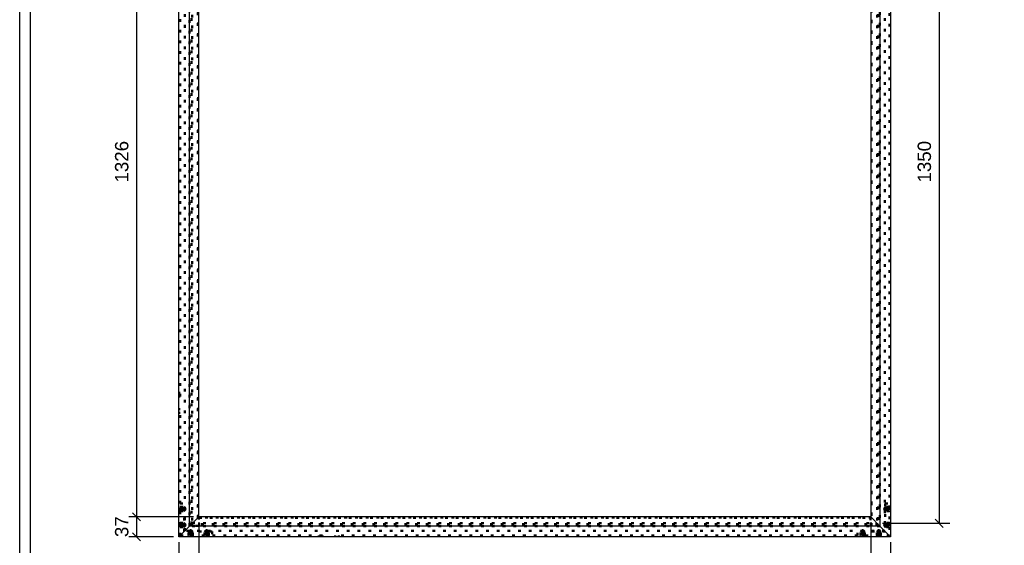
# Model space of a CAD drawing. Header units: millimetres. Extents: x -30 to 390, y -581 to -284.
# Tile 2 of 8: x -25 to 159, y -481 to -382. Entities that reach past the tile are written whole.
import ezdxf

# ---------------------------------------------------------------- set-up
doc = ezdxf.new("R2010")
doc.units = ezdxf.units.MM
doc.linetypes.add('DOT', pattern=[2, 0.5, -1.5])
doc.linetypes.add('STRICHPUNKT2', pattern=[18.5, 10, -4, 0.5, -4])
doc.layers.get('0').update_dxf_attribs({"linetype": 'CONTINUOUS'})
doc.layers.add('DIM49', color=4, linetype='CONTINUOUS')
doc.layers.add('TXT_DIM49', color=2, linetype='CONTINUOUS')
doc.layers.add('LE_ALL', color=7, linetype='CONTINUOUS', lineweight=50)
doc.styles.add('ARIAL', font='arial.ttf')

# ---------------------------------------------------------------- blocks, each defined once
blk = doc.blocks.new('DINA3_00002', base_point=(383, -574.14))
blk.add_line((-23, -574.14), (-23, -291.14))
blk.add_lwpolyline([(-25, -576.14), (-25, -289.14), (385, -289.14)])
blk = doc.blocks.new('_ZBL0006_00001')
blk.add_blockref('DINA3_00002', (383, -574.14))
blk = doc.blocks.new('1017-1 Connector 90 M8 VERT_00227', base_point=(137.56, -473.33))
at = {"layer": 'LE_ALL', "color": 3, "linetype": 'DOT'}
for p, q in [((136.76, -472.73), (136.76, -477.93)), ((136.76, -472.73), (137.56, -472.73)), ((137.56, -473.33), (136.76, -473.33)), ((137.56, -474.13), (136.76, -474.13)), ((137.56, -476.33), (136.76, -476.33)), ((131.56, -478.73), (131.56, -477.93)), ((136.76, -477.93), (131.56, -477.93)), ((132.16, -478.73), (132.16, -477.93)), ((132.96, -478.73), (132.96, -477.93)), ((135.16, -478.73), (135.16, -477.93)), ((135.96, -478.73), (135.96, -477.93)), ((137.56, -477.13), (136.76, -477.13))]:
    blk.add_line(p, q, dxfattribs=at)
blk = doc.blocks.new('DIN 13-M8_00229', base_point=(135.22, -478.73))
at = {"layer": 'LE_ALL', "color": 3, "linetype": 'DOT'}
for p, q in [((132.16, -478.73), (132.16, -477.93)), ((132.22, -478.73), (132.22, -477.93)), ((132.9, -478.73), (132.9, -477.93)), ((132.96, -478.73), (132.96, -477.93)), ((135.16, -478.73), (135.16, -477.93)), ((135.22, -478.73), (135.22, -477.93)), ((135.9, -478.73), (135.9, -477.93)), ((135.96, -478.73), (135.96, -477.93))]:
    blk.add_line(p, q, dxfattribs=at)
blk = doc.blocks.new('DIN 13-M8_00228')
blk.add_blockref('DIN 13-M8_00229', (135.22, -478.73))
blk = doc.blocks.new('_00231', base_point=(135.56, -478.93))
at = {"layer": 'LE_ALL', "color": 1, "linetype": 'STRICHPUNKT2'}
for p, q in [((137.76, -473.73), (136.56, -473.73)), ((132.56, -478.93), (132.56, -477.73)), ((135.56, -478.93), (135.56, -477.73)), ((137.76, -476.73), (136.56, -476.73))]:
    blk.add_line(p, q, dxfattribs=at)
blk = doc.blocks.new('_00230')
blk.add_blockref('_00231', (135.56, -478.93))
blk = doc.blocks.new('DIN 13-M8_00233', base_point=(137.56, -474.07))
at = {"layer": 'LE_ALL', "color": 3, "linetype": 'DOT'}
for p, q in [((137.56, -473.33), (136.76, -473.33)), ((137.56, -473.39), (136.76, -473.39)), ((137.56, -474.07), (136.76, -474.07)), ((137.56, -474.13), (136.76, -474.13)), ((137.56, -476.33), (136.76, -476.33)), ((137.56, -476.39), (136.76, -476.39)), ((137.56, -477.07), (136.76, -477.07)), ((137.56, -477.13), (136.76, -477.13))]:
    blk.add_line(p, q, dxfattribs=at)
blk = doc.blocks.new('DIN 13-M8_00232')
blk.add_blockref('DIN 13-M8_00233', (137.56, -474.07))
blk = doc.blocks.new('1017-1 Connector 90 M8 VERT_00226')
for name, p in [('1017-1 Connector 90 M8 VERT_00227', (137.56, -473.33)), ('_00230', (0, 0)), ('DIN 13-M8_00232', (0, 0)), ('DIN 13-M8_00228', (0, 0))]:
    blk.add_blockref(name, p)
blk = doc.blocks.new('Stelschroef met punt (ISO 4027 - DIN 914)-M8x10_00235', base_point=(137.06, -473.73))
at = {"layer": 'LE_ALL', "color": 3, "linetype": 'DOT'}
for p, q in [((136.8, -474.07), (136.56, -473.83)), ((136.8, -473.39), (136.8, -474.07)), ((137.56, -474.07), (136.8, -474.07)), ((137.06, -473.53), (137.06, -473.73)), ((137.06, -473.53), (137.56, -473.53)), ((137.06, -473.73), (137.06, -473.93)), ((137.06, -473.73), (137.56, -473.73)), ((137.06, -473.93), (137.56, -473.93))]:
    blk.add_line(p, q, dxfattribs=at)
blk.add_lwpolyline([(137.56, -473.39), (136.8, -473.39), (136.56, -473.63), (136.56, -473.83)], dxfattribs=at)
blk = doc.blocks.new('GEWINDE_00237', base_point=(137.56, -474.07))
at = {"layer": 'LE_ALL', "color": 3, "linetype": 'DOT'}
for p, q in [((137.56, -473.39), (136.8, -473.39)), ((137.56, -474.07), (136.8, -474.07)), ((136.86, -474.13), (136.8, -474.07)), ((136.86, -473.33), (136.86, -474.13)), ((137.5, -474.13), (136.86, -474.13)), ((137.5, -473.33), (137.5, -474.13)), ((137.5, -473.33), (137.56, -473.39)), ((137.5, -474.13), (137.56, -474.07))]:
    blk.add_line(p, q, dxfattribs=at)
blk.add_lwpolyline([(137.5, -473.33), (136.86, -473.33), (136.8, -473.39), (136.8, -474.07)], dxfattribs=at)
blk = doc.blocks.new('GEWINDE_00236')
blk.add_blockref('GEWINDE_00237', (137.56, -474.07))
blk = doc.blocks.new('Stelschroef met punt (ISO 4027 - DIN 914)-M8x10_00234')
for name, p in [('Stelschroef met punt (ISO 4027 - DIN 914)-M8x10_00235', (137.06, -473.73)), ('GEWINDE_00236', (0, 0))]:
    blk.add_blockref(name, p)
blk = doc.blocks.new('Stelschroef met punt (ISO 4027 - DIN 914)-M8x10_00239', base_point=(137.06, -476.73))
at = {"layer": 'LE_ALL', "color": 3, "linetype": 'DOT'}
for p, q in [((136.8, -476.39), (136.8, -477.07)), ((137.06, -476.53), (137.06, -476.73)), ((137.06, -476.53), (137.56, -476.53)), ((136.8, -477.07), (136.56, -476.83)), ((137.56, -477.07), (136.8, -477.07)), ((137.06, -476.73), (137.06, -476.93)), ((137.06, -476.73), (137.56, -476.73)), ((137.06, -476.93), (137.56, -476.93))]:
    blk.add_line(p, q, dxfattribs=at)
blk.add_lwpolyline([(137.56, -476.39), (136.8, -476.39), (136.56, -476.63), (136.56, -476.83)], dxfattribs=at)
blk = doc.blocks.new('GEWINDE_00241', base_point=(137.56, -477.07))
at = {"layer": 'LE_ALL', "color": 3, "linetype": 'DOT'}
for p, q in [((137.56, -476.39), (136.8, -476.39)), ((136.86, -476.33), (136.86, -477.13)), ((137.5, -476.33), (137.5, -477.13)), ((137.5, -476.33), (137.56, -476.39)), ((137.56, -477.07), (136.8, -477.07)), ((136.86, -477.13), (136.8, -477.07)), ((137.5, -477.13), (136.86, -477.13)), ((137.5, -477.13), (137.56, -477.07))]:
    blk.add_line(p, q, dxfattribs=at)
blk.add_lwpolyline([(137.5, -476.33), (136.86, -476.33), (136.8, -476.39), (136.8, -477.07)], dxfattribs=at)
blk = doc.blocks.new('GEWINDE_00240')
blk.add_blockref('GEWINDE_00241', (137.56, -477.07))
blk = doc.blocks.new('Stelschroef met punt (ISO 4027 - DIN 914)-M8x10_00238')
for name, p in [('Stelschroef met punt (ISO 4027 - DIN 914)-M8x10_00239', (137.06, -476.73)), ('GEWINDE_00240', (0, 0))]:
    blk.add_blockref(name, p)
blk = doc.blocks.new('Stelschroef met punt (ISO 4027 - DIN 914)-M8x10_00243', base_point=(135.56, -478.23))
at = {"layer": 'LE_ALL', "color": 3, "linetype": 'DOT'}
for p, q in [((135.22, -477.97), (135.46, -477.73)), ((135.9, -477.97), (135.22, -477.97)), ((135.22, -478.73), (135.22, -477.97)), ((135.56, -478.23), (135.36, -478.23)), ((135.36, -478.23), (135.36, -478.73)), ((135.56, -478.23), (135.56, -478.73)), ((135.76, -478.23), (135.56, -478.23)), ((135.76, -478.23), (135.76, -478.73))]:
    blk.add_line(p, q, dxfattribs=at)
blk.add_lwpolyline([(135.9, -478.73), (135.9, -477.97), (135.66, -477.73), (135.46, -477.73)], dxfattribs=at)
blk = doc.blocks.new('GEWINDE_00245', base_point=(135.22, -478.73))
at = {"layer": 'LE_ALL', "color": 3, "linetype": 'DOT'}
for p, q in [((135.16, -478.03), (135.22, -477.97)), ((135.96, -478.03), (135.16, -478.03)), ((135.16, -478.67), (135.16, -478.03)), ((135.22, -478.73), (135.22, -477.97)), ((135.9, -478.73), (135.9, -477.97)), ((135.96, -478.67), (135.16, -478.67)), ((135.16, -478.67), (135.22, -478.73)), ((135.96, -478.67), (135.9, -478.73))]:
    blk.add_line(p, q, dxfattribs=at)
blk.add_lwpolyline([(135.96, -478.67), (135.96, -478.03), (135.9, -477.97), (135.22, -477.97)], dxfattribs=at)
blk = doc.blocks.new('GEWINDE_00244')
blk.add_blockref('GEWINDE_00245', (135.22, -478.73))
blk = doc.blocks.new('Stelschroef met punt (ISO 4027 - DIN 914)-M8x10_00242')
for name, p in [('GEWINDE_00244', (0, 0)), ('Stelschroef met punt (ISO 4027 - DIN 914)-M8x10_00243', (135.56, -478.23))]:
    blk.add_blockref(name, p)
blk = doc.blocks.new('Stelschroef met punt (ISO 4027 - DIN 914)-M8x10_00247', base_point=(132.56, -478.23))
at = {"layer": 'LE_ALL', "color": 3, "linetype": 'DOT'}
for p, q in [((132.22, -477.97), (132.46, -477.73)), ((132.9, -477.97), (132.22, -477.97)), ((132.22, -478.73), (132.22, -477.97)), ((132.56, -478.23), (132.36, -478.23)), ((132.36, -478.23), (132.36, -478.73)), ((132.56, -478.23), (132.56, -478.73)), ((132.76, -478.23), (132.56, -478.23)), ((132.76, -478.23), (132.76, -478.73))]:
    blk.add_line(p, q, dxfattribs=at)
blk.add_lwpolyline([(132.9, -478.73), (132.9, -477.97), (132.66, -477.73), (132.46, -477.73)], dxfattribs=at)
blk = doc.blocks.new('GEWINDE_00249', base_point=(132.22, -478.73))
at = {"layer": 'LE_ALL', "color": 3, "linetype": 'DOT'}
for p, q in [((132.16, -478.03), (132.22, -477.97)), ((132.96, -478.03), (132.16, -478.03)), ((132.16, -478.67), (132.16, -478.03)), ((132.22, -478.73), (132.22, -477.97)), ((132.9, -478.73), (132.9, -477.97)), ((132.96, -478.67), (132.16, -478.67)), ((132.16, -478.67), (132.22, -478.73)), ((132.96, -478.67), (132.9, -478.73))]:
    blk.add_line(p, q, dxfattribs=at)
blk.add_lwpolyline([(132.96, -478.67), (132.96, -478.03), (132.9, -477.97), (132.22, -477.97)], dxfattribs=at)
blk = doc.blocks.new('GEWINDE_00248')
blk.add_blockref('GEWINDE_00249', (132.22, -478.73))
blk = doc.blocks.new('Stelschroef met punt (ISO 4027 - DIN 914)-M8x10_00246')
for name, p in [('GEWINDE_00248', (0, 0)), ('Stelschroef met punt (ISO 4027 - DIN 914)-M8x10_00247', (132.56, -478.23))]:
    blk.add_blockref(name, p)
blk = doc.blocks.new('Hoeklijn + montage_00225')
for name in ['1017-1 Connector 90 M8 VERT_00226', 'Stelschroef met punt (ISO 4027 - DIN 914)-M8x10_00234', 'Stelschroef met punt (ISO 4027 - DIN 914)-M8x10_00238', 'Stelschroef met punt (ISO 4027 - DIN 914)-M8x10_00246', 'Stelschroef met punt (ISO 4027 - DIN 914)-M8x10_00242']:
    blk.add_blockref(name, (0, 0))
blk = doc.blocks.new('1017-1 Connector 90 M8 VERT_00252', base_point=(10.36, -478.73))
at = {"layer": 'LE_ALL', "color": 3, "linetype": 'DOT'}
for p, q in [((4.96, -472.73), (5.76, -472.73)), ((5.76, -477.93), (5.76, -472.73)), ((4.96, -473.33), (5.76, -473.33)), ((4.96, -474.13), (5.76, -474.13)), ((4.96, -476.33), (5.76, -476.33)), ((4.96, -477.13), (5.76, -477.13)), ((10.96, -477.93), (5.76, -477.93)), ((6.56, -478.73), (6.56, -477.93)), ((7.36, -478.73), (7.36, -477.93)), ((9.56, -478.73), (9.56, -477.93)), ((10.36, -478.73), (10.36, -477.93)), ((10.96, -477.93), (10.96, -478.73))]:
    blk.add_line(p, q, dxfattribs=at)
blk = doc.blocks.new('DIN 13-M8_00254', base_point=(4.96, -476.39))
at = {"layer": 'LE_ALL', "color": 3, "linetype": 'DOT'}
for p, q in [((4.96, -473.33), (5.76, -473.33)), ((4.96, -473.39), (5.76, -473.39)), ((4.96, -474.07), (5.76, -474.07)), ((4.96, -474.13), (5.76, -474.13)), ((4.96, -476.33), (5.76, -476.33)), ((4.96, -476.39), (5.76, -476.39)), ((4.96, -477.07), (5.76, -477.07)), ((4.96, -477.13), (5.76, -477.13))]:
    blk.add_line(p, q, dxfattribs=at)
blk = doc.blocks.new('DIN 13-M8_00253')
blk.add_blockref('DIN 13-M8_00254', (4.96, -476.39))
blk = doc.blocks.new('_00256', base_point=(4.76, -476.73))
at = {"layer": 'LE_ALL', "color": 1, "linetype": 'STRICHPUNKT2'}
for p, q in [((4.76, -473.73), (5.96, -473.73)), ((4.76, -476.73), (5.96, -476.73)), ((6.96, -478.93), (6.96, -477.73)), ((9.96, -478.93), (9.96, -477.73))]:
    blk.add_line(p, q, dxfattribs=at)
blk = doc.blocks.new('_00255')
blk.add_blockref('_00256', (4.76, -476.73))
blk = doc.blocks.new('DIN 13-M8_00258', base_point=(9.62, -478.73))
at = {"layer": 'LE_ALL', "color": 3, "linetype": 'DOT'}
for p, q in [((6.56, -478.73), (6.56, -477.93)), ((6.62, -478.73), (6.62, -477.93)), ((7.3, -478.73), (7.3, -477.93)), ((7.36, -478.73), (7.36, -477.93)), ((9.56, -478.73), (9.56, -477.93)), ((9.62, -478.73), (9.62, -477.93)), ((10.3, -478.73), (10.3, -477.93)), ((10.36, -478.73), (10.36, -477.93))]:
    blk.add_line(p, q, dxfattribs=at)
blk = doc.blocks.new('DIN 13-M8_00257')
blk.add_blockref('DIN 13-M8_00258', (9.62, -478.73))
blk = doc.blocks.new('1017-1 Connector 90 M8 VERT_00251')
for name, p in [('1017-1 Connector 90 M8 VERT_00252', (10.36, -478.73)), ('_00255', (0, 0)), ('DIN 13-M8_00253', (0, 0)), ('DIN 13-M8_00257', (0, 0))]:
    blk.add_blockref(name, p)
blk = doc.blocks.new('Stelschroef met punt (ISO 4027 - DIN 914)-M8x10_00260', base_point=(5.46, -473.93))
at = {"layer": 'LE_ALL', "color": 3, "linetype": 'DOT'}
for p, q in [((4.96, -473.39), (5.72, -473.39)), ((5.46, -473.53), (4.96, -473.53)), ((5.46, -473.73), (4.96, -473.73)), ((5.46, -473.93), (4.96, -473.93)), ((5.72, -474.07), (5.72, -473.39)), ((5.72, -473.39), (5.96, -473.63))]:
    blk.add_line(p, q, dxfattribs=at)
for points in [[(4.96, -474.07), (5.72, -474.07), (5.96, -473.83), (5.96, -473.63)], [(5.46, -473.93), (5.46, -473.73), (5.46, -473.53)]]:
    blk.add_lwpolyline(points, dxfattribs=at)
blk = doc.blocks.new('GEWINDE_00262', base_point=(4.96, -473.39))
at = {"layer": 'LE_ALL', "color": 3, "linetype": 'DOT'}
for p, q in [((5.02, -473.33), (4.96, -473.39)), ((4.96, -473.39), (5.72, -473.39)), ((4.96, -474.07), (5.72, -474.07)), ((5.02, -474.13), (4.96, -474.07)), ((5.02, -473.33), (5.66, -473.33)), ((5.02, -474.13), (5.02, -473.33)), ((5.66, -474.13), (5.66, -473.33)), ((5.66, -473.33), (5.72, -473.39))]:
    blk.add_line(p, q, dxfattribs=at)
blk.add_lwpolyline([(5.02, -474.13), (5.66, -474.13), (5.72, -474.07), (5.72, -473.39)], dxfattribs=at)
blk = doc.blocks.new('GEWINDE_00261')
blk.add_blockref('GEWINDE_00262', (4.96, -473.39))
blk = doc.blocks.new('Stelschroef met punt (ISO 4027 - DIN 914)-M8x10_00259')
for name, p in [('GEWINDE_00261', (0, 0)), ('Stelschroef met punt (ISO 4027 - DIN 914)-M8x10_00260', (5.46, -473.93))]:
    blk.add_blockref(name, p)
blk = doc.blocks.new('Stelschroef met punt (ISO 4027 - DIN 914)-M8x10_00264', base_point=(5.46, -476.93))
at = {"layer": 'LE_ALL', "color": 3, "linetype": 'DOT'}
for p, q in [((4.96, -476.39), (5.72, -476.39)), ((5.46, -476.53), (4.96, -476.53)), ((5.72, -477.07), (5.72, -476.39)), ((5.72, -476.39), (5.96, -476.63)), ((5.46, -476.73), (4.96, -476.73)), ((5.46, -476.93), (4.96, -476.93))]:
    blk.add_line(p, q, dxfattribs=at)
for points in [[(5.46, -476.93), (5.46, -476.73), (5.46, -476.53)], [(4.96, -477.07), (5.72, -477.07), (5.96, -476.83), (5.96, -476.63)]]:
    blk.add_lwpolyline(points, dxfattribs=at)
blk = doc.blocks.new('GEWINDE_00266', base_point=(4.96, -476.39))
at = {"layer": 'LE_ALL', "color": 3, "linetype": 'DOT'}
for p, q in [((5.02, -476.33), (4.96, -476.39)), ((4.96, -476.39), (5.72, -476.39)), ((5.02, -476.33), (5.66, -476.33)), ((5.02, -477.13), (5.02, -476.33)), ((5.66, -477.13), (5.66, -476.33)), ((5.66, -476.33), (5.72, -476.39)), ((4.96, -477.07), (5.72, -477.07)), ((5.02, -477.13), (4.96, -477.07))]:
    blk.add_line(p, q, dxfattribs=at)
blk.add_lwpolyline([(5.02, -477.13), (5.66, -477.13), (5.72, -477.07), (5.72, -476.39)], dxfattribs=at)
blk = doc.blocks.new('GEWINDE_00265')
blk.add_blockref('GEWINDE_00266', (4.96, -476.39))
blk = doc.blocks.new('Stelschroef met punt (ISO 4027 - DIN 914)-M8x10_00263')
for name, p in [('GEWINDE_00265', (0, 0)), ('Stelschroef met punt (ISO 4027 - DIN 914)-M8x10_00264', (5.46, -476.93))]:
    blk.add_blockref(name, p)
blk = doc.blocks.new('Stelschroef met punt (ISO 4027 - DIN 914)-M8x10_00268', base_point=(10.16, -478.23))
at = {"layer": 'LE_ALL', "color": 3, "linetype": 'DOT'}
for p, q in [((9.62, -477.97), (9.86, -477.73)), ((10.3, -477.97), (9.62, -477.97)), ((9.62, -478.73), (9.62, -477.97)), ((9.76, -478.23), (9.76, -478.73)), ((9.96, -478.23), (9.96, -478.73)), ((10.16, -478.23), (10.16, -478.73))]:
    blk.add_line(p, q, dxfattribs=at)
for points in [[(10.16, -478.23), (9.96, -478.23), (9.76, -478.23)], [(10.3, -478.73), (10.3, -477.97), (10.06, -477.73), (9.86, -477.73)]]:
    blk.add_lwpolyline(points, dxfattribs=at)
blk = doc.blocks.new('GEWINDE_00270', base_point=(9.62, -478.73))
at = {"layer": 'LE_ALL', "color": 3, "linetype": 'DOT'}
for p, q in [((9.56, -478.03), (9.62, -477.97)), ((10.36, -478.03), (9.56, -478.03)), ((9.56, -478.67), (9.56, -478.03)), ((9.62, -478.73), (9.62, -477.97)), ((10.3, -478.73), (10.3, -477.97)), ((10.36, -478.67), (9.56, -478.67)), ((9.56, -478.67), (9.62, -478.73)), ((10.36, -478.67), (10.3, -478.73))]:
    blk.add_line(p, q, dxfattribs=at)
blk.add_lwpolyline([(10.36, -478.67), (10.36, -478.03), (10.3, -477.97), (9.62, -477.97)], dxfattribs=at)
blk = doc.blocks.new('GEWINDE_00269')
blk.add_blockref('GEWINDE_00270', (9.62, -478.73))
blk = doc.blocks.new('Stelschroef met punt (ISO 4027 - DIN 914)-M8x10_00267')
for name, p in [('GEWINDE_00269', (0, 0)), ('Stelschroef met punt (ISO 4027 - DIN 914)-M8x10_00268', (10.16, -478.23))]:
    blk.add_blockref(name, p)
blk = doc.blocks.new('Stelschroef met punt (ISO 4027 - DIN 914)-M8x10_00272', base_point=(7.16, -478.23))
at = {"layer": 'LE_ALL', "color": 3, "linetype": 'DOT'}
for p, q in [((6.62, -477.97), (6.86, -477.73)), ((7.3, -477.97), (6.62, -477.97)), ((6.62, -478.73), (6.62, -477.97)), ((6.76, -478.23), (6.76, -478.73)), ((6.96, -478.23), (6.96, -478.73)), ((7.16, -478.23), (7.16, -478.73))]:
    blk.add_line(p, q, dxfattribs=at)
for points in [[(7.16, -478.23), (6.96, -478.23), (6.76, -478.23)], [(7.3, -478.73), (7.3, -477.97), (7.06, -477.73), (6.86, -477.73)]]:
    blk.add_lwpolyline(points, dxfattribs=at)
blk = doc.blocks.new('GEWINDE_00274', base_point=(6.62, -478.73))
at = {"layer": 'LE_ALL', "color": 3, "linetype": 'DOT'}
for p, q in [((6.56, -478.03), (6.62, -477.97)), ((7.36, -478.03), (6.56, -478.03)), ((6.56, -478.67), (6.56, -478.03)), ((6.62, -478.73), (6.62, -477.97)), ((7.3, -478.73), (7.3, -477.97)), ((7.36, -478.67), (6.56, -478.67)), ((6.56, -478.67), (6.62, -478.73)), ((7.36, -478.67), (7.3, -478.73))]:
    blk.add_line(p, q, dxfattribs=at)
blk.add_lwpolyline([(7.36, -478.67), (7.36, -478.03), (7.3, -477.97), (6.62, -477.97)], dxfattribs=at)
blk = doc.blocks.new('GEWINDE_00273')
blk.add_blockref('GEWINDE_00274', (6.62, -478.73))
blk = doc.blocks.new('Stelschroef met punt (ISO 4027 - DIN 914)-M8x10_00271')
for name, p in [('GEWINDE_00273', (0, 0)), ('Stelschroef met punt (ISO 4027 - DIN 914)-M8x10_00272', (7.16, -478.23))]:
    blk.add_blockref(name, p)
blk = doc.blocks.new('Hoeklijn + montage_00250')
for name in ['1017-1 Connector 90 M8 VERT_00251', 'Stelschroef met punt (ISO 4027 - DIN 914)-M8x10_00259', 'Stelschroef met punt (ISO 4027 - DIN 914)-M8x10_00263', 'Stelschroef met punt (ISO 4027 - DIN 914)-M8x10_00271', 'Stelschroef met punt (ISO 4027 - DIN 914)-M8x10_00267']:
    blk.add_blockref(name, (0, 0))
blk = doc.blocks.new('Montage_00199')
for name in ['Hoeklijn + montage_00250', 'Hoeklijn + montage_00225']:
    blk.add_blockref(name, (0, 0))
blk = doc.blocks.new('_D8', base_point=(67.42, -329.41))
at = {"layer": 'DIM49', "color": 1}
for p, q in [((7.26, -340.43), (7.26, -328.91)), ((135.26, -340.43), (135.26, -328.91)), ((8.01, -330.16), (6.51, -331.66)), ((7.26, -330.91), (135.26, -330.91)), ((134.51, -331.66), (136.01, -330.16))]:
    blk.add_line(p, q, dxfattribs=at)
at = {"layer": 'TXT_DIM49', "style": 'ARIAL'}
blk.add_text('1280', height=2.5, dxfattribs=at).set_placement((67.42, -329.41))
blk = doc.blocks.new('_D9', base_point=(145.31, -412.76))
at = {"layer": 'DIM49', "color": 1}
for p, q in [((136.26, -341.43), (148.81, -341.43)), ((147.56, -342.18), (146.06, -340.68)), ((146.81, -341.43), (146.81, -476.43)), ((136.26, -476.43), (148.81, -476.43)), ((146.06, -475.68), (147.56, -477.18))]:
    blk.add_line(p, q, dxfattribs=at)
at = {"layer": 'TXT_DIM49', "style": 'ARIAL'}
blk.add_text('1350', height=2.5, rotation=90.0002, dxfattribs=at).set_placement((145.31, -412.76))
blk = doc.blocks.new('Gelaagd glas 4.4.1_ matte folie_00302', base_point=(7.26, -476.43))
at = {"layer": 'LE_ALL', "color": 3, "linetype": 'DOT'}
for p, q in [((7.26, -341.43), (135.26, -341.43)), ((7.26, -341.43), (7.26, -476.43)), ((135.26, -341.43), (135.26, -476.43)), ((7.26, -476.43), (135.26, -476.43))]:
    blk.add_line(p, q, dxfattribs=at)
for name, p in [('_D8', (67.42, -329.41)), ('_D9', (145.31, -412.76))]:
    blk.add_blockref(name, p)
blk = doc.blocks.new('Gelaagd glas 4.4.1_ matte folie_00301')
blk.add_blockref('Gelaagd glas 4.4.1_ matte folie_00302', (7.26, -476.43))
blk = doc.blocks.new('Glas_00300')
blk.add_blockref('Gelaagd glas 4.4.1_ matte folie_00301', (0, 0))
blk = doc.blocks.new('PV-SCHERM PROFIEL 60X37_00305', base_point=(31.56, -478.73))
for p, q in [((8.46, -475.23), (6.76, -476.93)), ((134.06, -475.23), (8.46, -475.23)), ((135.76, -476.93), (134.06, -475.23)), ((6.76, -476.93), (4.76, -478.93)), ((135.76, -476.93), (6.76, -476.93)), ((137.76, -478.93), (135.76, -476.93)), ((137.76, -478.93), (4.76, -478.93))]:
    blk.add_line(p, q)
at = {"layer": 'LE_ALL', "color": 3, "linetype": 'DOT'}
for p, q in [((135.41, -476.57), (7.11, -476.57)), ((134.17, -475.34), (8.35, -475.34)), ((136.66, -477.83), (5.86, -477.83)), ((135.76, -476.93), (6.76, -476.93)), ((31.56, -478.73), (4.96, -478.73)), ((30.88, -478.93), (30.88, -478.73)), ((31.56, -478.73), (31.56, -478.93)), ((137.56, -478.73), (33.96, -478.73)), ((33.96, -478.73), (33.96, -478.93)), ((34.64, -478.73), (34.64, -478.93))]:
    blk.add_line(p, q, dxfattribs=at)
blk = doc.blocks.new('PV-SCHERM PROFIEL 60X37_00304')
blk.add_blockref('PV-SCHERM PROFIEL 60X37_00305', (31.56, -478.73))
blk = doc.blocks.new('_D5', base_point=(-4.69, -342.7))
at = {"layer": 'DIM49', "color": 1}
for p, q in [((-2.44, -339.68), (-3.94, -338.18)), ((3.76, -338.93), (-4.59, -338.93)), ((-3.19, -338.93), (-3.19, -342.63)), ((-3.94, -341.88), (-2.44, -343.38)), ((7.46, -342.63), (-4.59, -342.63))]:
    blk.add_line(p, q, dxfattribs=at)
at = {"layer": 'TXT_DIM49', "style": 'ARIAL'}
blk.add_text('37', height=2.5, rotation=90.0002, dxfattribs=at).set_placement((-4.69, -342.7))
blk = doc.blocks.new('_D6', base_point=(-4.69, -412.76))
at = {"layer": 'DIM49', "color": 1}
for p, q in [((-2.44, -343.38), (-3.94, -341.88)), ((7.46, -342.63), (-4.59, -342.63)), ((-3.19, -342.63), (-3.19, -475.23)), ((-3.94, -474.48), (-2.44, -475.98)), ((7.46, -475.23), (-4.59, -475.23))]:
    blk.add_line(p, q, dxfattribs=at)
at = {"layer": 'TXT_DIM49', "style": 'ARIAL'}
blk.add_text('1326', height=2.5, rotation=90.0002, dxfattribs=at).set_placement((-4.69, -412.76))
blk = doc.blocks.new('_D7', base_point=(-4.69, -479))
at = {"layer": 'DIM49', "color": 1}
for p, q in [((-2.44, -475.98), (-3.94, -474.48)), ((7.46, -475.23), (-4.59, -475.23)), ((-3.19, -475.23), (-3.19, -478.93)), ((-3.94, -478.18), (-2.44, -479.68)), ((3.76, -478.93), (-4.59, -478.93))]:
    blk.add_line(p, q, dxfattribs=at)
at = {"layer": 'TXT_DIM49', "style": 'ARIAL'}
blk.add_text('37', height=2.5, rotation=90.0002, dxfattribs=at).set_placement((-4.69, -479))
blk = doc.blocks.new('PV-SCHERM PROFIEL 60X37_00307', base_point=(123.96, -339.13))
for p, q in [((4.76, -338.93), (137.76, -338.93)), ((4.76, -338.93), (6.76, -340.93)), ((135.76, -340.93), (137.76, -338.93)), ((6.76, -340.93), (8.46, -342.63)), ((6.76, -340.93), (135.76, -340.93)), ((134.06, -342.63), (135.76, -340.93)), ((8.46, -342.63), (134.06, -342.63))]:
    blk.add_line(p, q)
at = {"layer": 'LE_ALL', "color": 3, "linetype": 'DOT'}
for p, q in [((4.96, -339.13), (121.56, -339.13)), ((5.86, -340.03), (136.66, -340.03)), ((120.88, -339.13), (120.88, -338.93)), ((121.56, -339.13), (121.56, -338.93)), ((123.96, -339.13), (123.96, -338.93)), ((123.96, -339.13), (137.56, -339.13)), ((124.64, -338.93), (124.64, -339.13)), ((6.76, -340.93), (135.76, -340.93)), ((7.11, -341.28), (135.41, -341.28)), ((8.35, -342.51), (134.17, -342.51))]:
    blk.add_line(p, q, dxfattribs=at)
for name, p in [('_D5', (-4.69, -342.7)), ('_D6', (-4.69, -412.76)), ('_D7', (-4.69, -479))]:
    blk.add_blockref(name, p)
blk = doc.blocks.new('PV-SCHERM PROFIEL 60X37_00306')
blk.add_blockref('PV-SCHERM PROFIEL 60X37_00307', (123.96, -339.13))
blk = doc.blocks.new('_D2', base_point=(-0.37, -486.03))
at = {"layer": 'DIM49', "color": 1}
for p, q in [((8.46, -476.23), (8.46, -489.53)), ((4.76, -479.93), (4.76, -489.53)), ((-0.37, -487.53), (14.46, -487.53)), ((4.01, -488.28), (5.51, -486.78)), ((9.21, -486.78), (7.71, -488.28))]:
    blk.add_line(p, q, dxfattribs=at)
at = {"layer": 'TXT_DIM49', "style": 'ARIAL'}
blk.add_text('37', height=2.5, dxfattribs=at).set_placement((-0.37, -486.03))
blk = doc.blocks.new('_D3', base_point=(67.42, -486.03))
at = {"layer": 'DIM49', "color": 1}
for p, q in [((8.46, -476.23), (8.46, -489.53)), ((134.06, -476.23), (134.06, -489.53)), ((9.21, -486.78), (7.71, -488.28)), ((8.46, -487.53), (134.06, -487.53)), ((133.31, -488.28), (134.81, -486.78))]:
    blk.add_line(p, q, dxfattribs=at)
at = {"layer": 'TXT_DIM49', "style": 'ARIAL'}
blk.add_text('1256', height=2.5, dxfattribs=at).set_placement((67.42, -486.03))
blk = doc.blocks.new('_D4', base_point=(139.52, -486.03))
at = {"layer": 'DIM49', "color": 1}
for p, q in [((134.06, -476.23), (134.06, -489.53)), ((137.76, -479.93), (137.76, -489.53)), ((128.06, -487.53), (143.36, -487.53)), ((133.31, -488.28), (134.81, -486.78)), ((138.51, -486.78), (137.01, -488.28))]:
    blk.add_line(p, q, dxfattribs=at)
at = {"layer": 'TXT_DIM49', "style": 'ARIAL'}
blk.add_text('37', height=2.5, dxfattribs=at).set_placement((139.52, -486.03))
blk = doc.blocks.new('PV-SCHERM PROFIEL 60X37_00309', base_point=(4.96, -452.73))
for p, q in [((4.76, -478.93), (4.76, -338.93)), ((6.76, -340.93), (4.76, -338.93)), ((8.46, -342.63), (6.76, -340.93)), ((6.76, -476.93), (6.76, -340.93)), ((8.46, -475.23), (8.46, -342.63)), ((6.76, -476.93), (8.46, -475.23)), ((4.76, -478.93), (6.76, -476.93))]:
    blk.add_line(p, q)
at = {"layer": 'LE_ALL', "color": 3, "linetype": 'DOT'}
for p, q in [((4.96, -452.73), (4.96, -339.13)), ((5.86, -477.83), (5.86, -340.03)), ((6.76, -476.93), (6.76, -340.93)), ((7.11, -476.57), (7.11, -341.28)), ((8.35, -475.34), (8.35, -342.51)), ((4.76, -452.05), (4.96, -452.05)), ((4.96, -452.73), (4.76, -452.73)), ((4.96, -455.13), (4.76, -455.13)), ((4.96, -455.8), (4.76, -455.8)), ((4.96, -478.73), (4.96, -455.13))]:
    blk.add_line(p, q, dxfattribs=at)
for name, p in [('_D2', (-0.37, -486.03)), ('_D3', (67.42, -486.03)), ('_D4', (139.52, -486.03))]:
    blk.add_blockref(name, p)
blk = doc.blocks.new('PV-SCHERM PROFIEL 60X37_00308')
blk.add_blockref('PV-SCHERM PROFIEL 60X37_00309', (4.96, -452.73))
blk = doc.blocks.new('PV-SCHERM PROFIEL 60X37_00311', base_point=(137.56, -365.13))
for p, q in [((137.76, -338.93), (135.76, -340.93)), ((137.76, -338.93), (137.76, -478.93)), ((135.76, -340.93), (134.06, -342.63)), ((135.76, -340.93), (135.76, -476.93)), ((134.06, -342.63), (134.06, -475.23)), ((134.06, -475.23), (135.76, -476.93)), ((135.76, -476.93), (137.76, -478.93))]:
    blk.add_line(p, q)
at = {"layer": 'LE_ALL', "color": 3, "linetype": 'DOT'}
for p, q in [((136.66, -340.03), (136.66, -477.83)), ((137.56, -339.13), (137.56, -362.73)), ((135.41, -341.28), (135.41, -476.57)), ((135.76, -340.93), (135.76, -476.93)), ((134.17, -342.51), (134.17, -475.34)), ((137.56, -362.05), (137.76, -362.05)), ((137.56, -362.73), (137.76, -362.73)), ((137.56, -365.13), (137.56, -478.73)), ((137.56, -365.13), (137.76, -365.13)), ((137.76, -365.8), (137.56, -365.8))]:
    blk.add_line(p, q, dxfattribs=at)
blk = doc.blocks.new('PV-SCHERM PROFIEL 60X37_00310')
blk.add_blockref('PV-SCHERM PROFIEL 60X37_00311', (137.56, -365.13))
blk = doc.blocks.new('GLASLAT T.B.V. PV-SCHERM_00314', base_point=(134.01, -342.48))
at = {"layer": 'LE_ALL', "color": 3, "linetype": 'DOT'}
for p, q in [((8.51, -342.51), (8.51, -340.93)), ((134.01, -340.93), (134.01, -342.51)), ((134.01, -342.48), (8.51, -342.48)), ((8.51, -342.63), (8.51, -342.51)), ((134.01, -342.51), (8.51, -342.51)), ((134.01, -342.51), (134.01, -342.63))]:
    blk.add_line(p, q, dxfattribs=at)
blk = doc.blocks.new('GLASLAT T.B.V. PV-SCHERM_00313')
blk.add_blockref('GLASLAT T.B.V. PV-SCHERM_00314', (134.01, -342.48))
blk = doc.blocks.new('GLASLAT T.B.V. PV-SCHERM_00316', base_point=(8.51, -475.38))
at = {"layer": 'LE_ALL', "color": 3, "linetype": 'DOT'}
for p, q in [((8.51, -475.35), (8.51, -475.23)), ((8.51, -475.35), (134.01, -475.35)), ((8.51, -476.93), (8.51, -475.35)), ((8.51, -475.38), (134.01, -475.38)), ((134.01, -475.23), (134.01, -475.35)), ((134.01, -475.35), (134.01, -476.93))]:
    blk.add_line(p, q, dxfattribs=at)
blk = doc.blocks.new('GLASLAT T.B.V. PV-SCHERM_00315')
blk.add_blockref('GLASLAT T.B.V. PV-SCHERM_00316', (8.51, -475.38))
blk = doc.blocks.new('GLASLAT T.B.V. PV-SCHERM_00318', base_point=(134.21, -476.88))
at = {"layer": 'LE_ALL', "color": 3, "linetype": 'DOT'}
for p, q in [((134.06, -342.63), (134.06, -340.98)), ((134.06, -340.98), (134.18, -340.98)), ((134.18, -476.88), (134.18, -340.98)), ((134.18, -340.98), (135.76, -340.98)), ((134.21, -476.88), (134.21, -340.98)), ((134.06, -476.88), (134.06, -475.23)), ((134.18, -476.88), (134.06, -476.88)), ((135.76, -476.88), (134.18, -476.88))]:
    blk.add_line(p, q, dxfattribs=at)
blk = doc.blocks.new('GLASLAT T.B.V. PV-SCHERM_00317')
blk.add_blockref('GLASLAT T.B.V. PV-SCHERM_00318', (134.21, -476.88))
blk = doc.blocks.new('GLASLAT T.B.V. PV-SCHERM_00320', base_point=(8.31, -340.98))
at = {"layer": 'LE_ALL', "color": 3, "linetype": 'DOT'}
for p, q in [((6.76, -340.98), (8.34, -340.98)), ((8.31, -340.98), (8.31, -476.88)), ((8.34, -340.98), (8.34, -476.88)), ((8.34, -340.98), (8.46, -340.98)), ((8.46, -340.98), (8.46, -342.63)), ((8.46, -475.23), (8.46, -476.88)), ((8.34, -476.88), (6.76, -476.88)), ((8.46, -476.88), (8.34, -476.88))]:
    blk.add_line(p, q, dxfattribs=at)
blk = doc.blocks.new('GLASLAT T.B.V. PV-SCHERM_00319')
blk.add_blockref('GLASLAT T.B.V. PV-SCHERM_00320', (8.31, -340.98))
blk = doc.blocks.new('Glaslatten_00312')
for name in ['GLASLAT T.B.V. PV-SCHERM_00319', 'GLASLAT T.B.V. PV-SCHERM_00313', 'GLASLAT T.B.V. PV-SCHERM_00317', 'GLASLAT T.B.V. PV-SCHERM_00315']:
    blk.add_blockref(name, (0, 0))
blk = doc.blocks.new('Profielen_00303')
for name in ['PV-SCHERM PROFIEL 60X37_00306', 'PV-SCHERM PROFIEL 60X37_00308', 'PV-SCHERM PROFIEL 60X37_00310', 'Glaslatten_00312', 'PV-SCHERM PROFIEL 60X37_00304']:
    blk.add_blockref(name, (0, 0))
blk = doc.blocks.new('Privacyscherm 60-37_00197')
for name in ['Glas_00300', 'Profielen_00303', 'Montage_00199']:
    blk.add_blockref(name, (0, 0))
blk = doc.blocks.new('_A3D0020_00196')
blk.add_blockref('Privacyscherm 60-37_00197', (0, 0))
blk = doc.blocks.new('_ANS0020_00195')
blk.add_blockref('_A3D0020_00196', (0, 0))

msp = doc.modelspace()

# ---------------------------------------------------------------- block references
for name in ['_ZBL0006_00001', '_ANS0020_00195']:
    msp.add_blockref(name, (0, 0))

doc.saveas('drawing.dxf')
